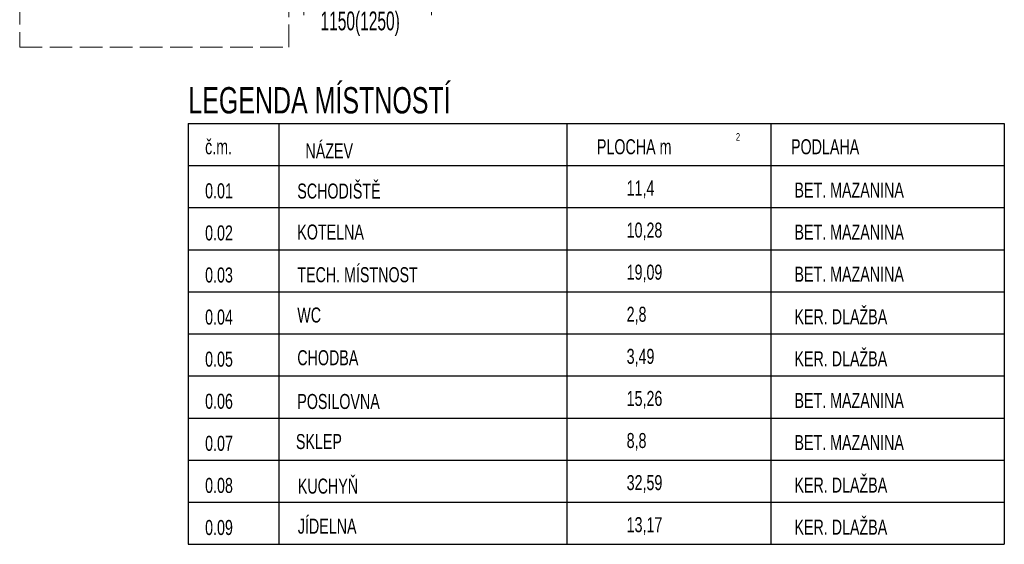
# Model space of a CAD drawing. Header units: millimetres. Extents: x -17938 to 23607, y -64074 to -44432.
# Tile 3 of 6: x 1962 to 8512, y -64074 to -60584. Entities that reach past the tile are written whole.
import ezdxf

# ---------------------------------------------------------------- set-up
doc = ezdxf.new("R2010")
doc.units = ezdxf.units.MM
doc.header["$PDMODE"] = 65
doc.linetypes.add('Carkovana 2x_1', pattern=[200, 150, -50])
doc.layers.add('XR$2$1.PP - STÁVAJÍCÍ STAV_1', color=7, linetype='Continuous', lineweight=25)
doc.layers.add('XR$4$1.PP - BOURÁNÍ_1', color=7, linetype='Continuous', lineweight=25)
doc.styles.add('ARIALNARROW', font='ARIALN.TTF')
doc.dimstyles.new('DIMSTYLE_3', dxfattribs={"dimtxt": 125, "dimasz": 150, "dimexe": 0, "dimexo": 0, "dimgap": 62.5, "dimtad": 2, "dimdec": 0, "dimrnd": 5, "dimzin": 12, "dimdsep": 46, "dimtxsty": 'ARIALNARROW', "dimblk1": 'ALL_ML_STRICH', "dimblk2": 'ALL_ML_STRICH', "dimsah": 1, "dimcen": 0, "dimclrd": 6, "dimclre": 6, "dimclrt": 6, "dimadec": 0, "dimazin": 0, "dimtfac": 1, "dimtdec": 0, "dimtix": 1, "dimtmove": 2, "dimatfit": 3, "dimfxl": 0, "dimtzin": 0, "dimlwd": 0, "dimlwe": 18, "dimarcsym": 0})

# ---------------------------------------------------------------- blocks, each defined once
blk = doc.blocks.new('ALL_ML_STRICH')
at = {"color": 0, "linetype": 'ByBlock', "lineweight": -2}
for p, q in [((0, -0.5), (0, 0.5)), ((-1, 0), (0.5, 0)), ((-0.3, -0.3), (0.3, 0.3))]:
    blk.add_line(p, q, dxfattribs=at)
blk = doc.blocks.new('*D7')
at = {"layer": 'DEFPOINTS', "color": 6, "linetype": 'Continuous', "lineweight": 18}
for p in [(3851.6, -59666.7), (4701.6, -59666.7), (3851.6, -60479.6)]:
    blk.add_point(p, dxfattribs=at)
at = {"layer": 'XR$4$1.PP - BOURÁNÍ_1', "color": 6, "linetype": 'Continuous', "lineweight": -2}
for p, q in [((3851.6, -59913.1), (3851.6, -60479.6)), ((4701.6, -59919.1), (4701.6, -60479.6)), ((3851.6, -60479.6), (4701.6, -60479.6))]:
    blk.add_line(p, q, dxfattribs=at)
at = {"layer": 'XR$4$1.PP - BOURÁNÍ_1', "color": 6, "linetype": 'Continuous', "lineweight": 18, "xscale": 150, "yscale": 150, "zscale": 150, "rotation": 180}
blk.add_blockref('ALL_ML_STRICH', (3851.6, -60479.6), dxfattribs=at)
at = {"layer": 'XR$4$1.PP - BOURÁNÍ_1', "color": 6, "linetype": 'Continuous', "lineweight": 18, "xscale": 150, "yscale": 150, "zscale": 150}
blk.add_blockref('ALL_ML_STRICH', (4701.6, -60479.6), dxfattribs=at)
at = {"layer": 'XR$4$1.PP - BOURÁNÍ_1', "color": 6, "linetype": 'Continuous', "lineweight": 18, "insert": (4279.7, -60367.1), "char_height": 125, "width": 304.286, "attachment_point": 5, "style": 'ARIALNARROW'}
blk.add_mtext('\\W0.81;\\A1;{850}', dxfattribs=at)
at = {"layer": 'XR$4$1.PP - BOURÁNÍ_1', "color": 6, "linetype": 'Continuous', "lineweight": 18, "insert": (3963.3, -60529.6), "char_height": 125, "width": 6.25, "attachment_point": 1, "line_spacing_factor": 0.60241, "style": 'ARIALNARROW'}
blk.add_mtext('\\W0.72;1150(1250)', dxfattribs=at)

msp = doc.modelspace()

# ---------------------------------------------------------------- linework, layer by layer
at = {"layer": 'XR$2$1.PP - STÁVAJÍCÍ STAV_1', "color": 250, "linetype": 'Carkovana 2x_1', "lineweight": 13}
for p, q in [((1962.2, -59666.7), (1962.2, -60766.7)), ((3752.2, -60766.7), (3752.2, -59666.7)), ((1962.2, -60766.7), (3752.2, -60766.7))]:
    msp.add_line(p, q, dxfattribs=at)
at = {"layer": 'XR$2$1.PP - STÁVAJÍCÍ STAV_1', "color": 7, "linetype": 'Continuous', "lineweight": 25}
for p, q in [((3083.9, -61274.4), (3083.9, -64074.4)), ((3083.9, -61274.4), (8511.6, -61274.4)), ((3685.1, -61274.4), (3685.1, -64074.4)), ((5602.4, -61274.4), (5602.4, -64074.4)), ((6958.1, -61274.4), (6958.1, -64074.4)), ((8511.6, -61274.4), (8511.6, -64074.4)), ((3083.9, -61554.4), (8511.6, -61554.4)), ((3083.9, -61834.4), (8511.6, -61834.4)), ((3083.9, -62114.4), (8511.6, -62114.4)), ((3083.9, -62394.4), (8511.6, -62394.4)), ((3083.9, -62674.4), (8511.6, -62674.4)), ((3083.9, -62954.4), (8511.6, -62954.4)), ((3083.9, -63234.4), (8511.6, -63234.4)), ((3083.9, -63514.4), (8511.6, -63514.4)), ((3083.9, -63794.4), (8511.6, -63794.4)), ((3083.9, -64074.4), (8511.6, -64074.4))]:
    msp.add_line(p, q, dxfattribs=at)

# ---------------------------------------------------------------- texts
at = {"layer": 'XR$2$1.PP - STÁVAJÍCÍ STAV_1', "color": 7, "linetype": 'Continuous', "lineweight": 35, "insert": (3083.9, -61210.2), "char_height": 175, "width": 2022.549, "attachment_point": 7}
msp.add_mtext('\\W0.71;LEGENDA\\~MÍSTNOSTÍ', dxfattribs=at)
at = {"layer": 'XR$2$1.PP - STÁVAJÍCÍ STAV_1', "color": 7, "linetype": 'Continuous', "lineweight": 18, "char_height": 100, "attachment_point": 7}
for s, insert, width in [('\\W0.71;č.m.', (3195.5, -61480.9), 266.314), ('\\W0.71;NÁZEV', (3862.8, -61507.5), 358.722), ('\\W0.71;PLOCHA\\~m', (5801.6, -61480.9), 555.09), ('\\W0.71;PODLAHA', (7092.9, -61480.9), 485.784), ('\\W0.71;0.01', (3195.5, -61774), 266.314), ('\\W0.71;SCHODIŠTĚ', (3808.7, -61775.6), 624.396), ('\\W0.71;11,4', (5999.4, -61772.4), 243.212), ('\\W0.71;BET.\\~MAZANINA', (7115.7, -61767.3), 890.069), ('\\W0.71;0.02', (3195.5, -62054), 277.865), ('\\W0.71;KOTELNA', (3808.7, -62048.1), 485.784), ('\\W0.71;10,28', (5999.4, -62052.4), 324.069), ('\\W0.71;BET.\\~MAZANINA', (7115.7, -62047.3), 890.069), ('\\W0.71;TECH.\\~MÍSTNOST', (3808.7, -62332.2), 959.375), ('\\W0.71;0.03', (3195.5, -62334), 277.865), ('\\W0.71;19,09', (5999.4, -62332.4), 324.069), ('\\W0.71;BET.\\~MAZANINA', (7115.7, -62327.3), 890.069), ('\\W0.71;0.04', (3195.5, -62614), 277.865), ('\\W0.71;WC', (3808.7, -62600.3), 150.804), ('\\W0.71;2,8', (5999.4, -62612.4), 197.008), ('\\W0.71;KER.\\~DLAŽBA', (7115.7, -62610.2), 751.457), ('\\W0.71;0.05', (3195.5, -62894), 277.865), ('\\W0.71;CHODBA', (3808.7, -62884.4), 428.029), ('\\W0.71;3,49', (5999.4, -62892.4), 266.314), ('\\W0.71;KER.\\~DLAŽBA', (7115.7, -62890.2), 751.457), ('\\W0.71;15,26', (5999.4, -63172.4), 324.069), ('\\W0.71;BET.\\~MAZANINA', (7115.7, -63167.3), 890.069), ('\\W0.71;0.06', (3195.5, -63174), 277.865), ('\\W0.71;POSILOVNA\\~', (3808.7, -63175.5), 682.151), ('\\W0.71;0.07', (3195.5, -63454), 277.865), ('\\W0.71;SKLEP\\~', (3799.5, -63442.2), 416.478), ('\\W0.71;8,8', (5999.4, -63452.4), 197.008), ('\\W0.71;BET.\\~MAZANINA', (7115.7, -63447.3), 890.069), ('\\W0.71;0.08', (3195.5, -63734), 277.865), ('\\W0.71;KUCHYŇ', (3812.3, -63738.6), 428.029), ('\\W0.71;32,59', (5999.4, -63732.4), 335.62), ('\\W0.71;KER.\\~DLAŽBA', (7115.7, -63730.2), 751.457), ('\\W0.71;0.09', (3195.5, -64014), 277.865), ('\\W0.71;JÍDELNA', (3812.3, -64005.3), 474.233), ('\\W0.71;13,17', (5999.4, -64012.4), 312.518), ('\\W0.71;KER.\\~DLAŽBA', (7115.7, -64010.2), 751.457)]:
    msp.add_mtext(s, dxfattribs=dict(at, insert=insert, width=width))
at = {"layer": 'XR$2$1.PP - STÁVAJÍCÍ STAV_1', "color": 7, "linetype": 'Continuous', "lineweight": 13, "insert": (6726.6, -61388.9), "char_height": 50, "width": 40.749, "attachment_point": 7}
msp.add_mtext('\\W0.71;2', dxfattribs=at)

# ---------------------------------------------------------------- dimensions: what is measured, and where the dimension line sits
at = {"layer": 'XR$4$1.PP - BOURÁNÍ_1', "color": 6, "linetype": 'Continuous', "lineweight": 18}
dim = msp.add_linear_dim(base=(4701.6, -60479.6), p1=(3851.6, -59913.1), p2=(4701.6, -59919.1), text='<>\\X\\W0.72;1150(1250)', dimstyle='DIMSTYLE_3', override={"dimpost": '<>', "dimclrd": 6, "dimclre": 6, "dimclrt": 6, "dimlwd": 0, "dimlwe": 18}, dxfattribs=at)
dim.commit()
dim.dimension.update_dxf_attribs({"geometry": '*D7', "text_midpoint": (4279.7, -60367.1), "dimtype": 160})

doc.saveas('drawing.dxf')
